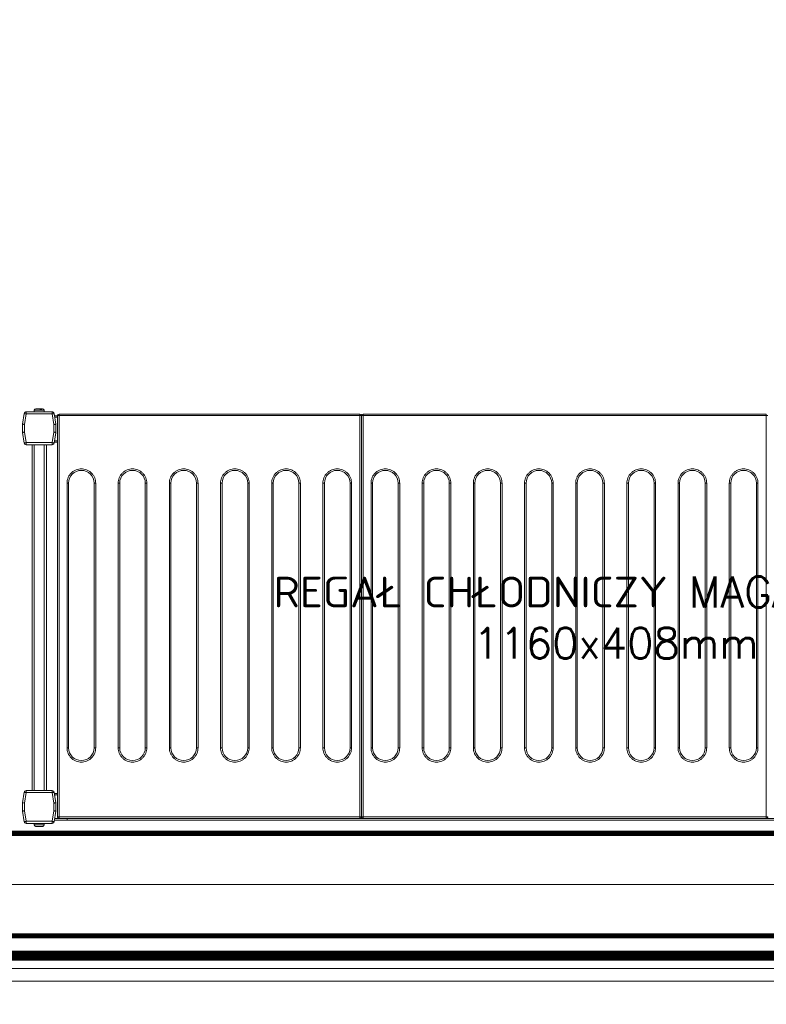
# Model space of a CAD drawing. Header units: millimetres. Extents: x -4835 to 23023, y -15404 to 3906.
# Tile 28 of 39: x -1064 to -991, y 1288 to 1384. Entities that reach past the tile are written whole.
import ezdxf
from ezdxf.enums import TextEntityAlignment as Align

# ---------------------------------------------------------------- set-up
doc = ezdxf.new("R2010")
doc.units = ezdxf.units.MM
doc.layers.get('0').update_dxf_attribs({"lineweight": 9})
doc.layers.add('Budowlane - Sciany Wew', color=7, linetype='Continuous')
doc.layers.add('Ściany', color=51, linetype='Continuous')
doc.styles.add('RomanS', font='simplex.shx')
doc.linetypes.add('BATTING', pattern='A,0.0001,-0.1,[134,ltypeshp.shx,S=0.1,R=0,X=-0.1,Y=0],-0.2,[134,ltypeshp.shx,S=0.1,R=180,X=0.1,Y=0],-0.1', length=0.4001)

# ---------------------------------------------------------------- blocks, each defined once
blk = doc.blocks.new('40GAZ_podklad_lewy')
at = {"layer": 'Budowlane - Sciany Wew', "color": 251, "linetype": 'Continuous', "lineweight": 20}
for points in [[(794.935, -844.747), (794.935, -837.247), (484.489, -837.247), (484.489, -649.298), (790.589, -649.298), (790.589, -574.798), (783.089, -574.798), (783.089, -641.744), (657.965, -641.745), (657.965, -462.297), (783.089, -462.296), (783.089, -472.298), (790.589, -472.298), (790.589, -452.224)], [(793.685, -843.497), (793.685, -838.498), (483.239, -838.498), (483.239, -648.048), (789.339, -648.048), (789.339, -576.048), (784.339, -576.048), (784.339, -642.994), (656.715, -642.994), (656.715, -461.047), (784.339, -461.047), (784.339, -471.048), (789.339, -471.048), (789.339, -453.474)]]:
    blk.add_lwpolyline(points, dxfattribs=at)
at = {"layer": 'Ściany', "const_width": 1}
blk.add_lwpolyline([(796.185, -845.997), (796.185, -835.997), (485.739, -835.997), (485.739, -650.548), (791.839, -650.548), (791.839, -573.548), (781.839, -573.548), (781.839, -640.493), (659.215, -640.495), (659.215, -463.548), (781.839, -463.546), (781.839, -473.548), (791.839, -473.548), (791.839, -450.975)], dxfattribs=at)
blk = doc.blocks.new('*U490')
at = {"const_width": 0.5}
blk.add_lwpolyline([(117.453, 170), (117.453, 180), (180, 180), (180, 0), (0, 0), (0, 180), (57.453, 180), (57.453, 170), (10, 170), (10, 10), (170, 10), (170, 170)], close=True, dxfattribs=at)
at = {"color": 253, "linetype": 'BATTING', "ltscale": 12, "true_color": 0xadadad}
blk.add_lwpolyline([(57.453, 175), (5, 175), (5, 5), (175, 5), (175, 175), (117.453, 175)], dxfattribs=at)
blk = doc.blocks.new('*U493')
at = {"const_width": 0.5}
blk.add_lwpolyline([(124.5, 290), (124.5, 300), (180, 300), (180, 0), (0, 0), (0, 300), (54.5, 300), (54.5, 290), (10, 290), (10, 10), (170, 10), (170, 290)], close=True, dxfattribs=at)
at = {"color": 253, "linetype": 'BATTING', "ltscale": 12, "true_color": 0xadadad}
blk.add_lwpolyline([(54.5, 295), (5, 295), (5, 5), (175, 5), (175, 295), (124.5, 295)], dxfattribs=at)
blk = doc.blocks.new('*U289')
at = {"lineweight": 15}
for p, q in [((1.726, 0), (1.819, 0)), ((0.182, -0.465), (0, -1.5)), ((0.182, -0.474), (0, -1.509)), ((0.379, -0.509), (0.2, -1.526)), ((2.904, -0.3), (0.379, -0.3)), ((0.379, -0.309), (0.379, -0.509)), ((2.904, -0.309), (0.379, -0.309)), ((2.904, -0.509), (0.379, -0.509)), ((1.167, -0.15), (1.167, -0.3)), ((2.117, -0.15), (1.167, -0.15)), ((1.876, -0.12), (1.765, -0.12)), ((2.117, -0.3), (2.117, -0.15)), ((2.904, -0.509), (2.904, -0.309)), ((3.083, -1.526), (2.904, -0.509)), ((3.283, -1.5), (3.101, -0.465)), ((3.283, -1.509), (3.101, -0.474)), ((3.433, -0.675), (3.138, -0.675)), ((3.433, -0.825), (3.164, -0.825)), ((3.583, -0.665), (3.433, -0.665)), ((3.433, -0.665), (3.433, -39.865)), ((3.583, -0.559), (3.583, -0.515)), ((32.983, -0.515), (3.583, -0.515)), ((3.583, -0.665), (3.583, -0.559)), ((3.583, -0.665), (3.583, -39.865)), ((32.983, -0.665), (3.583, -0.665)), ((32.983, -0.515), (32.983, -0.559)), ((32.983, -0.559), (32.983, -0.665)), ((32.983, -39.865), (32.983, -0.665)), ((33.133, -0.665), (32.983, -0.665)), ((33.133, -0.665), (33.133, -39.865)), ((33.283, -0.665), (33.133, -0.665)), ((33.283, -0.559), (33.283, -0.515)), ((72.683, -0.515), (33.283, -0.515)), ((33.283, -0.665), (33.283, -0.559)), ((33.283, -0.665), (33.283, -39.865)), ((72.683, -0.665), (33.283, -0.665)), ((72.683, -0.515), (72.683, -0.559)), ((72.683, -0.559), (72.683, -0.665)), ((72.683, -39.865), (72.683, -0.665)), ((72.833, -0.665), (72.683, -0.665)), ((0, -1.5), (0, -2.3)), ((0, -1.509), (0, -2.291)), ((0.2, -1.526), (0.2, -2.291)), ((3.083, -2.291), (3.083, -1.526)), ((3.283, -1.509), (3.283, -1.5)), ((3.283, -2.291), (3.283, -1.509)), ((0, -2.291), (0.2, -2.291)), ((0, -2.3), (0, -2.302)), ((0.003, -2.326), (0.182, -3.343)), ((0.2, -2.291), (0.379, -3.309)), ((2.904, -3.309), (3.083, -2.291)), ((3.083, -2.291), (3.283, -2.291)), ((3.101, -3.343), (3.28, -2.326)), ((3.283, -2.375), (3.151, -3.125)), ((3.283, -2.3), (3.283, -2.291)), ((3.283, -2.3), (3.283, -2.375)), ((3.283, -2.301), (3.283, -2.3)), ((0.379, -3.309), (2.904, -3.309)), ((0.379, -3.309), (0.379, -3.509)), ((0.379, -3.509), (2.904, -3.509)), ((0.942, -3.509), (0.942, -37.3)), ((1.142, -3.509), (1.142, -37.3)), ((2.142, -3.509), (2.142, -37.3)), ((2.342, -3.509), (2.342, -37.3)), ((2.904, -3.509), (2.904, -3.309)), ((3.433, -3.275), (3.125, -3.275)), ((3.433, -3.125), (3.151, -3.125)), ((0.182, -37.465), (0, -38.5)), ((0, -38.5), (0.182, -37.465)), ((0.379, -37.5), (0.2, -38.517)), ((0.379, -37.3), (0.379, -37.5)), ((2.904, -37.3), (0.379, -37.3)), ((2.904, -37.5), (0.379, -37.5)), ((2.904, -37.5), (2.904, -37.3)), ((3.083, -38.517), (2.904, -37.5)), ((3.283, -38.5), (3.101, -37.465)), ((3.433, -37.575), (3.125, -37.575)), ((3.151, -37.725), (3.283, -38.475)), ((3.433, -37.725), (3.151, -37.725)), ((0, -38.5), (0, -39.283)), ((0, -39.3), (0, -38.5)), ((0, -39.283), (0.2, -39.283)), ((0.182, -40.335), (0, -39.3)), ((0.003, -39.317), (0.182, -40.335)), ((0.2, -38.517), (0.2, -39.283)), ((0.2, -39.283), (0.379, -40.3)), ((2.904, -40.3), (3.083, -39.283)), ((3.083, -39.283), (3.083, -38.517)), ((3.083, -39.283), (3.283, -39.283)), ((3.101, -40.335), (3.28, -39.317)), ((3.283, -39.3), (3.28, -39.317)), ((3.283, -38.475), (3.283, -38.5)), ((3.283, -39.283), (3.283, -38.5)), ((3.283, -39.283), (3.283, -39.3)), ((0.379, -40.3), (0.379, -40.5)), ((0.379, -40.3), (2.904, -40.3)), ((2.904, -40.5), (2.904, -40.3)), ((4.383, -40.175), (3.129, -40.175)), ((4.383, -40.025), (3.155, -40.025)), ((3.433, -39.865), (3.583, -39.865)), ((3.583, -39.865), (32.983, -39.865)), ((3.583, -39.865), (3.583, -40.012)), ((3.583, -40.012), (3.583, -40.015)), ((3.583, -40.015), (32.983, -40.015)), ((4.383, -40.015), (4.383, -40.025)), ((111.583, -40.025), (4.383, -40.025)), ((4.383, -40.025), (4.383, -40.175)), ((111.583, -40.175), (4.383, -40.175)), ((32.983, -39.865), (33.133, -39.865)), ((32.983, -40.012), (32.983, -39.865)), ((32.983, -40.015), (32.983, -40.012)), ((33.133, -39.865), (33.283, -39.865)), ((33.283, -39.865), (72.683, -39.865)), ((33.283, -39.865), (33.283, -40.012)), ((33.283, -40.012), (33.283, -40.015)), ((33.283, -40.015), (72.683, -40.015)), ((72.683, -39.865), (72.833, -39.865)), ((72.683, -40.012), (72.683, -39.865)), ((72.683, -40.015), (72.683, -40.012)), ((0.379, -40.5), (2.904, -40.5)), ((1.167, -40.5), (1.167, -40.65)), ((1.167, -40.65), (2.117, -40.65)), ((1.17, -40.68), (1.173, -40.68)), ((2.11, -40.68), (2.114, -40.68)), ((2.117, -40.65), (2.117, -40.5))]:
    blk.add_line(p, q, dxfattribs=at)
at = {"color": 253, "lineweight": 15, "true_color": 0xa6a6a6}
for p, q in [((4.363, -33.115), (4.363, -7.265)), ((4.363, -7.265), (4.513, -7.265)), ((4.513, -33.115), (4.513, -7.265)), ((7.013, -7.265), (7.013, -33.115)), ((7.163, -7.265), (7.013, -7.265)), ((7.163, -7.265), (7.163, -33.115)), ((9.363, -33.115), (9.363, -7.265)), ((9.363, -7.265), (9.513, -7.265)), ((9.513, -33.115), (9.513, -7.265)), ((12.013, -7.265), (12.013, -33.115)), ((12.163, -7.265), (12.013, -7.265)), ((12.163, -7.265), (12.163, -33.115)), ((14.363, -33.115), (14.363, -7.265)), ((14.363, -7.265), (14.513, -7.265)), ((14.513, -33.115), (14.513, -7.265)), ((17.013, -7.265), (17.013, -33.115)), ((17.163, -7.265), (17.013, -7.265)), ((17.163, -7.265), (17.163, -33.115)), ((19.363, -33.115), (19.363, -7.265)), ((19.363, -7.265), (19.513, -7.265)), ((19.513, -33.115), (19.513, -7.265)), ((22.013, -7.265), (22.013, -33.115)), ((22.163, -7.265), (22.013, -7.265)), ((22.163, -7.265), (22.163, -33.115)), ((24.363, -33.115), (24.363, -7.265)), ((24.363, -7.265), (24.513, -7.265)), ((24.513, -33.115), (24.513, -7.265)), ((27.013, -7.265), (27.013, -33.115)), ((27.163, -7.265), (27.013, -7.265)), ((27.163, -7.265), (27.163, -33.115)), ((29.363, -33.115), (29.363, -7.265)), ((29.363, -7.265), (29.513, -7.265)), ((29.513, -33.115), (29.513, -7.265)), ((32.013, -7.265), (32.013, -33.115)), ((32.163, -7.265), (32.013, -7.265)), ((32.163, -7.265), (32.163, -33.115)), ((34.063, -33.115), (34.063, -7.265)), ((34.063, -7.265), (34.213, -7.265)), ((34.213, -33.115), (34.213, -7.265)), ((36.713, -7.265), (36.713, -33.115)), ((36.863, -7.265), (36.713, -7.265)), ((36.863, -7.265), (36.863, -33.115)), ((39.063, -33.115), (39.063, -7.265)), ((39.063, -7.265), (39.213, -7.265)), ((39.213, -33.115), (39.213, -7.265)), ((41.713, -7.265), (41.713, -33.115)), ((41.863, -7.265), (41.713, -7.265)), ((41.863, -7.265), (41.863, -33.115)), ((44.063, -33.115), (44.063, -7.265)), ((44.063, -7.265), (44.213, -7.265)), ((44.213, -33.115), (44.213, -7.265)), ((46.713, -7.265), (46.713, -33.115)), ((46.863, -7.265), (46.713, -7.265)), ((46.863, -7.265), (46.863, -33.115)), ((49.063, -33.115), (49.063, -7.265)), ((49.063, -7.265), (49.213, -7.265)), ((49.213, -33.115), (49.213, -7.265)), ((51.713, -7.265), (51.713, -33.115)), ((51.863, -7.265), (51.713, -7.265)), ((51.863, -7.265), (51.863, -33.115)), ((54.063, -33.115), (54.063, -7.265)), ((54.063, -7.265), (54.213, -7.265)), ((54.213, -33.115), (54.213, -7.265)), ((56.713, -7.265), (56.713, -33.115)), ((56.863, -7.265), (56.713, -7.265)), ((56.863, -7.265), (56.863, -33.115)), ((59.063, -33.115), (59.063, -7.265)), ((59.063, -7.265), (59.213, -7.265)), ((59.213, -33.115), (59.213, -7.265)), ((61.713, -7.265), (61.713, -33.115)), ((61.863, -7.265), (61.713, -7.265)), ((61.863, -7.265), (61.863, -33.115)), ((64.063, -33.115), (64.063, -7.265)), ((64.063, -7.265), (64.213, -7.265)), ((64.213, -33.115), (64.213, -7.265)), ((66.713, -7.265), (66.713, -33.115)), ((66.863, -7.265), (66.713, -7.265)), ((66.863, -7.265), (66.863, -33.115)), ((69.063, -33.115), (69.063, -7.265)), ((69.063, -7.265), (69.213, -7.265)), ((69.213, -33.115), (69.213, -7.265)), ((71.713, -7.265), (71.713, -33.115)), ((71.863, -7.265), (71.713, -7.265)), ((71.863, -7.265), (71.863, -33.115)), ((4.513, -33.115), (4.363, -33.115)), ((7.163, -33.115), (7.013, -33.115)), ((9.513, -33.115), (9.363, -33.115)), ((12.163, -33.115), (12.013, -33.115)), ((14.513, -33.115), (14.363, -33.115)), ((17.163, -33.115), (17.013, -33.115)), ((19.513, -33.115), (19.363, -33.115)), ((22.163, -33.115), (22.013, -33.115)), ((24.513, -33.115), (24.363, -33.115)), ((27.163, -33.115), (27.013, -33.115)), ((29.513, -33.115), (29.363, -33.115)), ((32.163, -33.115), (32.013, -33.115)), ((34.213, -33.115), (34.063, -33.115)), ((36.863, -33.115), (36.713, -33.115)), ((39.213, -33.115), (39.063, -33.115)), ((41.863, -33.115), (41.713, -33.115)), ((44.213, -33.115), (44.063, -33.115)), ((46.863, -33.115), (46.713, -33.115)), ((49.213, -33.115), (49.063, -33.115)), ((51.863, -33.115), (51.713, -33.115)), ((54.213, -33.115), (54.063, -33.115)), ((56.863, -33.115), (56.713, -33.115)), ((59.213, -33.115), (59.063, -33.115)), ((61.863, -33.115), (61.713, -33.115)), ((64.213, -33.115), (64.063, -33.115)), ((66.863, -33.115), (66.713, -33.115)), ((69.213, -33.115), (69.063, -33.115)), ((71.863, -33.115), (71.713, -33.115))]:
    blk.add_line(p, q, dxfattribs=at)
at = {"lineweight": 15, "flags": 128}
for points in [[(0.379, -0.509), (0.341, -0.502), (0.304, -0.495), (0.27, -0.489), (0.24, -0.484), (0.216, -0.48), (0.197, -0.477), (0.186, -0.475), (0.182, -0.474)], [(3.101, -0.474), (3.097, -0.475), (3.086, -0.477), (3.068, -0.48), (3.043, -0.484), (3.013, -0.489), (2.979, -0.495), (2.942, -0.502), (2.904, -0.509)], [(0, -1.509), (0.003, -1.509), (0.012, -1.51), (0.027, -1.511), (0.047, -1.513), (0.071, -1.515), (0.1, -1.517), (0.132, -1.52), (0.165, -1.523), (0.2, -1.526)], [(3.083, -1.526), (3.122, -1.523), (3.16, -1.52), (3.194, -1.517), (3.225, -1.514), (3.249, -1.512), (3.268, -1.51), (3.279, -1.509), (3.283, -1.509)], [(0.2, -2.291), (0.162, -2.298), (0.125, -2.305), (0.091, -2.311), (0.061, -2.316), (0.036, -2.32), (0.018, -2.323), (0.007, -2.325), (0.003, -2.326)], [(3.28, -2.326), (3.276, -2.325), (3.265, -2.323), (3.247, -2.32), (3.222, -2.316), (3.193, -2.311), (3.159, -2.305), (3.122, -2.298), (3.083, -2.291)], [(0.182, -3.343), (0.186, -3.343), (0.197, -3.341), (0.216, -3.338), (0.24, -3.333), (0.27, -3.328), (0.304, -3.322), (0.341, -3.316), (0.379, -3.309)], [(2.904, -3.309), (2.942, -3.316), (2.979, -3.322), (3.013, -3.328), (3.043, -3.333), (3.068, -3.338), (3.086, -3.341), (3.097, -3.343), (3.101, -3.343)], [(3.151, -3.125), (3.146, -3.154), (3.141, -3.182), (3.136, -3.208), (3.132, -3.231), (3.129, -3.25), (3.127, -3.264), (3.125, -3.272), (3.125, -3.275)], [(0.379, -37.5), (0.341, -37.493), (0.304, -37.487), (0.27, -37.481), (0.24, -37.475), (0.216, -37.471), (0.197, -37.468), (0.186, -37.466), (0.182, -37.465)], [(3.101, -37.465), (3.097, -37.466), (3.086, -37.468), (3.068, -37.471), (3.043, -37.475), (3.013, -37.481), (2.979, -37.487), (2.942, -37.493), (2.904, -37.5)], [(3.125, -37.575), (3.125, -37.578), (3.127, -37.586), (3.129, -37.6), (3.132, -37.619), (3.136, -37.642), (3.141, -37.668), (3.146, -37.696), (3.151, -37.725)], [(0, -38.5), (0.004, -38.5), (0.015, -38.501), (0.034, -38.503), (0.059, -38.505), (0.089, -38.508), (0.123, -38.511), (0.161, -38.514), (0.2, -38.517)], [(0.2, -39.283), (0.162, -39.289), (0.125, -39.296), (0.091, -39.302), (0.061, -39.307), (0.036, -39.311), (0.018, -39.315), (0.007, -39.317), (0.003, -39.317)], [(3.083, -38.517), (3.118, -38.514), (3.152, -38.512), (3.183, -38.509), (3.212, -38.506), (3.236, -38.504), (3.256, -38.502), (3.271, -38.501), (3.28, -38.5), (3.283, -38.5)], [(3.28, -39.317), (3.276, -39.317), (3.265, -39.315), (3.247, -39.311), (3.222, -39.307), (3.193, -39.302), (3.159, -39.296), (3.122, -39.289), (3.083, -39.283)], [(0.182, -40.335), (0.186, -40.334), (0.197, -40.332), (0.216, -40.329), (0.24, -40.325), (0.27, -40.319), (0.304, -40.313), (0.341, -40.307), (0.379, -40.3)], [(2.904, -40.3), (2.942, -40.307), (2.979, -40.313), (3.013, -40.319), (3.043, -40.325), (3.068, -40.329), (3.086, -40.332), (3.097, -40.334), (3.101, -40.335)]]:
    blk.add_lwpolyline(points, dxfattribs=at)
at = {"lineweight": 15}
for centre, radius, start, end in [((0.379, -0.5), 0.2, 90, 170), ((0.379, -0.509), 0.2, 90, 170), ((1.317, -0.15), 0.15, 90, 180), ((1.967, -0.15), 0.15, 0, 90), ((2.904, -0.5), 0.2, 10, 90), ((2.904, -0.509), 0.2, 10, 90), ((3.583, -0.665), 0.15, 90, 180), ((32.983, -0.665), 0.15, 0, 90), ((33.283, -0.665), 0.15, 90, 180), ((0.2, -2.291), 0.2, 180, 190), ((3.083, -2.291), 0.2, 350, 0), ((0.379, -3.309), 0.2, 190, 270), ((2.904, -3.309), 0.2, 270, 350), ((0.379, -37.5), 0.2, 90, 170), ((0.379, -37.5), 0.2, 90, 170), ((2.904, -37.5), 0.2, 10, 90), ((0.2, -39.283), 0.2, 180, 190), ((3.083, -39.283), 0.2, 350, 0), ((0.379, -40.3), 0.2, 190, 270), ((0.379, -40.3), 0.2, 190, 270), ((2.904, -40.3), 0.2, 270, 350), ((1.317, -40.65), 0.15, 180, 191.53696), ((1.967, -40.65), 0.15, 348.46304, 0)]:
    blk.add_arc(centre, radius, start, end, dxfattribs=at)
at = {"color": 253, "lineweight": 15, "true_color": 0xa6a6a6}
for centre, start, end in [((5.763, -7.265), 0, 180), ((10.763, -7.265), 0, 180), ((15.763, -7.265), 0, 180), ((20.763, -7.265), 0, 180), ((25.763, -7.265), 0, 180), ((30.763, -7.265), 0, 180), ((35.463, -7.265), 0, 180), ((40.463, -7.265), 0, 180), ((45.463, -7.265), 0, 180), ((50.463, -7.265), 0, 180), ((55.463, -7.265), 0, 180), ((60.463, -7.265), 0, 180), ((65.463, -7.265), 0, 180), ((70.463, -7.265), 0, 180), ((5.763, -33.115), 180, 0), ((10.763, -33.115), 180, 0), ((15.763, -33.115), 180, 0), ((20.763, -33.115), 180, 0), ((25.763, -33.115), 180, 0), ((30.763, -33.115), 180, 0), ((35.463, -33.115), 180, 0), ((40.463, -33.115), 180, 0), ((45.463, -33.115), 180, 0), ((50.463, -33.115), 180, 0), ((55.463, -33.115), 180, 0), ((60.463, -33.115), 180, 0), ((65.463, -33.115), 180, 0), ((70.463, -33.115), 180, 0)]:
    blk.add_arc(centre, 1.25, start, end, dxfattribs=at)
at = {"lineweight": 15}
for points, knots in [([(1.708, 0), (1.672, 0), (1.597, 0), (1.486, 0), (1.395, 0), (1.338, 0), (1.312, 0), (1.318, 0), (1.319, 0)], [0, 0, 0, 0, 0.188945, 0.389816, 0.590684, 0.779625, 0.968579, 1, 1, 1, 1]), ([(1.765, -0.12), (1.763, -0.104), (1.759, -0.072), (1.746, -0.033), (1.729, -0.006), (1.715, -0.002), (1.708, 0)], [0, 0, 0, 0, 0.243636, 0.487267, 0.73198, 1, 1, 1, 1]), ([(1.921, 0), (1.915, 0), (1.893, 0), (1.849, 0), (1.819, 0)], [0, 0, 0, 0, 0.31192, 1, 1, 1, 1]), ([(1.819, 0), (1.826, -0.002), (1.839, -0.005), (1.856, -0.031), (1.87, -0.07), (1.874, -0.103), (1.876, -0.12)], [0, 0, 0, 0, 0.250222, 0.500532, 0.748158, 1, 1, 1, 1]), ([(3.433, -39.863), (3.435, -39.882), (3.439, -39.92), (3.467, -39.96), (3.497, -39.985), (3.523, -40), (3.553, -40.009), (3.573, -40.011), (3.583, -40.012)], [0, 0, 0, 0, 0.238266, 0.485424, 0.612038, 0.739974, 0.869231, 1, 1, 1, 1]), ([(32.983, -40.012), (32.993, -40.011), (33.014, -40.009), (33.043, -40), (33.07, -39.985), (33.1, -39.96), (33.128, -39.92), (33.131, -39.882), (33.133, -39.863)], [0, 0, 0, 0, 0.130769, 0.260023, 0.387959, 0.514574, 0.761734, 1, 1, 1, 1]), ([(33.133, -39.863), (33.135, -39.882), (33.139, -39.92), (33.167, -39.96), (33.197, -39.985), (33.223, -40), (33.253, -40.009), (33.273, -40.011), (33.283, -40.012)], [0, 0, 0, 0, 0.238266, 0.485426, 0.612036, 0.739977, 0.869231, 1, 1, 1, 1]), ([(72.683, -40.012), (72.693, -40.011), (72.714, -40.009), (72.743, -40), (72.77, -39.985), (72.8, -39.96), (72.828, -39.92), (72.831, -39.882), (72.833, -39.863)], [0, 0, 0, 0, 0.130781, 0.260022, 0.387973, 0.514587, 0.761732, 1, 1, 1, 1]), ([(1.173, -40.68), (1.178, -40.696), (1.188, -40.728), (1.223, -40.767), (1.268, -40.794), (1.304, -40.798), (1.322, -40.8)], [0, 0, 0, 0, 0.243643, 0.487245, 0.731956, 1, 1, 1, 1]), ([(1.322, -40.8), (1.332, -40.8), (1.353, -40.8), (1.43, -40.8), (1.53, -40.8), (1.642, -40.8), (1.753, -40.8), (1.853, -40.8), (1.93, -40.8), (1.951, -40.8), (1.961, -40.8)], [0, 0, 0, 0, 0.121175, 0.250001, 0.378823, 0.5, 0.621177, 0.749999, 0.878825, 1, 1, 1, 1]), ([(1.961, -40.8), (1.978, -40.798), (2.013, -40.795), (2.058, -40.769), (2.094, -40.73), (2.105, -40.697), (2.11, -40.68)], [0, 0, 0, 0, 0.250219, 0.500551, 0.74815, 1, 1, 1, 1])]:
    blk.add_open_spline(points, degree=3, knots=knots, dxfattribs=at)
at = {"color": 253, "lineweight": 15, "true_color": 0xa6a6a6}
for points, knots in [([(4.363, -7.265), (4.368, -7.18), (4.377, -7.004), (4.455, -6.743), (4.584, -6.492), (4.766, -6.268), (4.99, -6.086), (5.241, -5.956), (5.502, -5.881), (5.763, -5.857), (6.024, -5.881), (6.285, -5.956), (6.536, -6.086), (6.76, -6.268), (6.942, -6.492), (7.071, -6.743), (7.149, -7.004), (7.159, -7.18), (7.163, -7.265)], [0, 0, 0, 0, 0.058258, 0.120006, 0.18432, 0.25, 0.31568, 0.379994, 0.441742, 0.5, 0.558258, 0.620006, 0.68432, 0.75, 0.81568, 0.879994, 0.941742, 1, 1, 1, 1]), ([(9.363, -7.265), (9.368, -7.18), (9.377, -7.004), (9.455, -6.743), (9.584, -6.492), (9.766, -6.268), (9.99, -6.086), (10.241, -5.956), (10.502, -5.881), (10.763, -5.857), (11.024, -5.881), (11.285, -5.956), (11.536, -6.086), (11.76, -6.268), (11.942, -6.492), (12.071, -6.743), (12.149, -7.004), (12.159, -7.18), (12.163, -7.265)], [0, 0, 0, 0, 0.058258, 0.120006, 0.18432, 0.25, 0.31568, 0.379994, 0.441742, 0.5, 0.558258, 0.620006, 0.68432, 0.75, 0.81568, 0.879994, 0.941742, 1, 1, 1, 1]), ([(14.363, -7.265), (14.368, -7.18), (14.377, -7.004), (14.455, -6.743), (14.584, -6.492), (14.766, -6.268), (14.99, -6.086), (15.241, -5.956), (15.502, -5.881), (15.763, -5.857), (16.024, -5.881), (16.285, -5.956), (16.536, -6.086), (16.76, -6.268), (16.942, -6.492), (17.071, -6.743), (17.149, -7.004), (17.159, -7.18), (17.163, -7.265)], [0, 0, 0, 0, 0.058258, 0.120006, 0.18432, 0.25, 0.31568, 0.379994, 0.441742, 0.5, 0.558258, 0.620006, 0.68432, 0.75, 0.81568, 0.879994, 0.941742, 1, 1, 1, 1]), ([(19.363, -7.265), (19.368, -7.18), (19.377, -7.004), (19.455, -6.743), (19.584, -6.492), (19.766, -6.268), (19.99, -6.086), (20.241, -5.956), (20.502, -5.881), (20.763, -5.857), (21.024, -5.881), (21.285, -5.956), (21.536, -6.086), (21.76, -6.268), (21.942, -6.492), (22.071, -6.743), (22.149, -7.004), (22.159, -7.18), (22.163, -7.265)], [0, 0, 0, 0, 0.058258, 0.120006, 0.18432, 0.25, 0.31568, 0.379994, 0.441742, 0.5, 0.558258, 0.620006, 0.68432, 0.75, 0.81568, 0.879994, 0.941742, 1, 1, 1, 1]), ([(24.363, -7.265), (24.368, -7.18), (24.377, -7.004), (24.455, -6.743), (24.584, -6.492), (24.766, -6.268), (24.99, -6.086), (25.241, -5.956), (25.502, -5.881), (25.763, -5.857), (26.024, -5.881), (26.285, -5.956), (26.536, -6.086), (26.76, -6.268), (26.942, -6.492), (27.071, -6.743), (27.149, -7.004), (27.159, -7.18), (27.163, -7.265)], [0, 0, 0, 0, 0.058258, 0.120006, 0.18432, 0.25, 0.31568, 0.379994, 0.441742, 0.5, 0.558258, 0.620006, 0.68432, 0.75, 0.81568, 0.879994, 0.941742, 1, 1, 1, 1]), ([(29.363, -7.265), (29.368, -7.18), (29.377, -7.004), (29.455, -6.743), (29.584, -6.492), (29.766, -6.268), (29.99, -6.086), (30.241, -5.956), (30.502, -5.881), (30.763, -5.857), (31.024, -5.881), (31.285, -5.956), (31.536, -6.086), (31.76, -6.268), (31.942, -6.492), (32.071, -6.743), (32.149, -7.004), (32.159, -7.18), (32.163, -7.265)], [0, 0, 0, 0, 0.058258, 0.120006, 0.18432, 0.25, 0.31568, 0.379994, 0.441742, 0.5, 0.558258, 0.620006, 0.68432, 0.75, 0.81568, 0.879994, 0.941742, 1, 1, 1, 1]), ([(34.063, -7.265), (34.068, -7.18), (34.077, -7.004), (34.155, -6.743), (34.284, -6.492), (34.466, -6.268), (34.69, -6.086), (34.941, -5.956), (35.202, -5.881), (35.463, -5.857), (35.724, -5.881), (35.985, -5.956), (36.236, -6.086), (36.46, -6.268), (36.642, -6.492), (36.771, -6.743), (36.849, -7.004), (36.859, -7.18), (36.863, -7.265)], [0, 0, 0, 0, 0.058258, 0.120006, 0.18432, 0.25, 0.31568, 0.379994, 0.441742, 0.5, 0.558258, 0.620006, 0.68432, 0.75, 0.81568, 0.879994, 0.941742, 1, 1, 1, 1]), ([(39.063, -7.265), (39.068, -7.18), (39.077, -7.004), (39.155, -6.743), (39.284, -6.492), (39.466, -6.268), (39.69, -6.086), (39.941, -5.956), (40.202, -5.881), (40.463, -5.857), (40.724, -5.881), (40.985, -5.956), (41.236, -6.086), (41.46, -6.268), (41.642, -6.492), (41.771, -6.743), (41.849, -7.004), (41.859, -7.18), (41.863, -7.265)], [0, 0, 0, 0, 0.058258, 0.120006, 0.18432, 0.25, 0.31568, 0.379994, 0.441742, 0.5, 0.558258, 0.620005, 0.68432, 0.75, 0.81568, 0.879994, 0.941742, 1, 1, 1, 1]), ([(44.063, -7.265), (44.068, -7.18), (44.077, -7.004), (44.155, -6.743), (44.284, -6.492), (44.466, -6.268), (44.69, -6.086), (44.941, -5.956), (45.202, -5.881), (45.463, -5.857), (45.724, -5.881), (45.985, -5.956), (46.236, -6.086), (46.46, -6.268), (46.642, -6.492), (46.771, -6.743), (46.849, -7.004), (46.859, -7.18), (46.863, -7.265)], [0, 0, 0, 0, 0.058258, 0.120006, 0.18432, 0.25, 0.31568, 0.379994, 0.441742, 0.5, 0.558258, 0.620006, 0.68432, 0.75, 0.81568, 0.879994, 0.941742, 1, 1, 1, 1]), ([(49.063, -7.265), (49.068, -7.18), (49.077, -7.004), (49.155, -6.743), (49.284, -6.492), (49.466, -6.268), (49.69, -6.086), (49.941, -5.956), (50.202, -5.881), (50.463, -5.857), (50.724, -5.881), (50.985, -5.956), (51.236, -6.086), (51.46, -6.268), (51.642, -6.492), (51.771, -6.743), (51.849, -7.004), (51.859, -7.18), (51.863, -7.265)], [0, 0, 0, 0, 0.058258, 0.120006, 0.18432, 0.25, 0.31568, 0.379995, 0.441742, 0.5, 0.558258, 0.620005, 0.68432, 0.75, 0.81568, 0.879994, 0.941742, 1, 1, 1, 1]), ([(54.063, -7.265), (54.068, -7.18), (54.077, -7.004), (54.155, -6.743), (54.284, -6.492), (54.466, -6.268), (54.69, -6.086), (54.941, -5.956), (55.202, -5.881), (55.463, -5.857), (55.724, -5.881), (55.985, -5.956), (56.236, -6.086), (56.46, -6.268), (56.642, -6.492), (56.771, -6.743), (56.849, -7.004), (56.859, -7.18), (56.863, -7.265)], [0, 0, 0, 0, 0.058258, 0.120006, 0.18432, 0.25, 0.31568, 0.379994, 0.441742, 0.5, 0.558258, 0.620006, 0.68432, 0.75, 0.81568, 0.879994, 0.941742, 1, 1, 1, 1]), ([(59.063, -7.265), (59.068, -7.18), (59.077, -7.004), (59.155, -6.743), (59.284, -6.492), (59.466, -6.268), (59.69, -6.086), (59.941, -5.956), (60.202, -5.881), (60.463, -5.857), (60.724, -5.881), (60.985, -5.956), (61.236, -6.086), (61.46, -6.268), (61.642, -6.492), (61.771, -6.743), (61.849, -7.004), (61.859, -7.18), (61.863, -7.265)], [0, 0, 0, 0, 0.058258, 0.120006, 0.18432, 0.25, 0.31568, 0.379995, 0.441742, 0.5, 0.558258, 0.620006, 0.68432, 0.75, 0.81568, 0.879994, 0.941742, 1, 1, 1, 1]), ([(64.063, -7.265), (64.068, -7.18), (64.077, -7.004), (64.155, -6.743), (64.284, -6.492), (64.466, -6.268), (64.69, -6.086), (64.941, -5.956), (65.202, -5.881), (65.463, -5.857), (65.724, -5.881), (65.985, -5.956), (66.236, -6.086), (66.46, -6.268), (66.642, -6.492), (66.771, -6.743), (66.849, -7.004), (66.859, -7.18), (66.863, -7.265)], [0, 0, 0, 0, 0.058258, 0.120006, 0.18432, 0.25, 0.31568, 0.379995, 0.441741, 0.5, 0.558258, 0.620006, 0.68432, 0.75, 0.81568, 0.879994, 0.941742, 1, 1, 1, 1]), ([(69.063, -7.265), (69.068, -7.18), (69.077, -7.004), (69.155, -6.743), (69.284, -6.492), (69.466, -6.268), (69.69, -6.086), (69.941, -5.956), (70.202, -5.881), (70.463, -5.857), (70.724, -5.881), (70.985, -5.956), (71.236, -6.086), (71.46, -6.268), (71.642, -6.492), (71.771, -6.743), (71.849, -7.004), (71.859, -7.18), (71.863, -7.265)], [0, 0, 0, 0, 0.058258, 0.120006, 0.184321, 0.25, 0.31568, 0.379994, 0.441742, 0.5, 0.558259, 0.620005, 0.68432, 0.75, 0.815679, 0.879994, 0.941742, 1, 1, 1, 1]), ([(7.163, -33.115), (7.159, -33.2), (7.149, -33.376), (7.071, -33.637), (6.942, -33.888), (6.76, -34.112), (6.536, -34.294), (6.285, -34.424), (6.024, -34.499), (5.763, -34.523), (5.502, -34.499), (5.241, -34.424), (4.99, -34.294), (4.766, -34.112), (4.584, -33.888), (4.455, -33.637), (4.377, -33.376), (4.368, -33.2), (4.363, -33.115)], [0, 0, 0, 0, 0.058258, 0.120006, 0.18432, 0.25, 0.31568, 0.379994, 0.441742, 0.5, 0.558258, 0.620006, 0.68432, 0.75, 0.81568, 0.879994, 0.941742, 1, 1, 1, 1]), ([(12.163, -33.115), (12.159, -33.2), (12.149, -33.376), (12.071, -33.637), (11.942, -33.888), (11.76, -34.112), (11.536, -34.294), (11.285, -34.424), (11.024, -34.499), (10.763, -34.523), (10.502, -34.499), (10.241, -34.424), (9.99, -34.294), (9.766, -34.112), (9.584, -33.888), (9.455, -33.637), (9.377, -33.376), (9.368, -33.2), (9.363, -33.115)], [0, 0, 0, 0, 0.058258, 0.120006, 0.18432, 0.25, 0.31568, 0.379994, 0.441742, 0.5, 0.558258, 0.620006, 0.68432, 0.75, 0.81568, 0.879994, 0.941742, 1, 1, 1, 1]), ([(17.163, -33.115), (17.159, -33.2), (17.149, -33.376), (17.071, -33.637), (16.942, -33.888), (16.76, -34.112), (16.536, -34.294), (16.285, -34.424), (16.024, -34.499), (15.763, -34.523), (15.502, -34.499), (15.241, -34.424), (14.99, -34.294), (14.766, -34.112), (14.584, -33.888), (14.455, -33.637), (14.377, -33.376), (14.368, -33.2), (14.363, -33.115)], [0, 0, 0, 0, 0.058258, 0.120006, 0.18432, 0.25, 0.31568, 0.379994, 0.441742, 0.5, 0.558258, 0.620006, 0.68432, 0.75, 0.81568, 0.879994, 0.941742, 1, 1, 1, 1]), ([(22.163, -33.115), (22.159, -33.2), (22.149, -33.376), (22.071, -33.637), (21.942, -33.888), (21.76, -34.112), (21.536, -34.294), (21.285, -34.424), (21.024, -34.499), (20.763, -34.523), (20.502, -34.499), (20.241, -34.424), (19.99, -34.294), (19.766, -34.112), (19.584, -33.888), (19.455, -33.637), (19.377, -33.376), (19.368, -33.2), (19.363, -33.115)], [0, 0, 0, 0, 0.058258, 0.120006, 0.18432, 0.25, 0.31568, 0.379994, 0.441742, 0.5, 0.558258, 0.620006, 0.684321, 0.75, 0.81568, 0.879994, 0.941742, 1, 1, 1, 1]), ([(27.163, -33.115), (27.159, -33.2), (27.149, -33.376), (27.071, -33.637), (26.942, -33.888), (26.76, -34.112), (26.536, -34.294), (26.285, -34.424), (26.024, -34.499), (25.763, -34.523), (25.502, -34.499), (25.241, -34.424), (24.99, -34.294), (24.766, -34.112), (24.584, -33.888), (24.455, -33.637), (24.377, -33.376), (24.368, -33.2), (24.363, -33.115)], [0, 0, 0, 0, 0.058258, 0.1200056, 0.1843204, 0.2500002, 0.3156797, 0.3799945, 0.4417421, 0.4999999, 0.558258, 0.6200056, 0.6843204, 0.7499999, 0.8156797, 0.8799945, 0.941742, 1, 1, 1, 1]), ([(32.163, -33.115), (32.159, -33.2), (32.149, -33.376), (32.071, -33.637), (31.942, -33.888), (31.76, -34.112), (31.536, -34.294), (31.285, -34.424), (31.024, -34.499), (30.763, -34.523), (30.502, -34.499), (30.241, -34.424), (29.99, -34.294), (29.766, -34.112), (29.584, -33.888), (29.455, -33.637), (29.377, -33.376), (29.368, -33.2), (29.363, -33.115)], [0, 0, 0, 0, 0.058258, 0.1200056, 0.1843204, 0.2499999, 0.3156794, 0.3799942, 0.4417421, 0.4999999, 0.5582581, 0.6200057, 0.6843205, 0.7499999, 0.8156797, 0.8799945, 0.941742, 1, 1, 1, 1]), ([(36.863, -33.115), (36.859, -33.2), (36.849, -33.376), (36.771, -33.637), (36.642, -33.888), (36.46, -34.112), (36.236, -34.294), (35.985, -34.424), (35.724, -34.499), (35.463, -34.523), (35.202, -34.499), (34.941, -34.424), (34.69, -34.294), (34.466, -34.112), (34.284, -33.888), (34.155, -33.637), (34.077, -33.376), (34.068, -33.2), (34.063, -33.115)], [0, 0, 0, 0, 0.058258, 0.120006, 0.18432, 0.25, 0.31568, 0.379994, 0.441742, 0.5, 0.558258, 0.620006, 0.68432, 0.75, 0.81568, 0.879994, 0.941742, 1, 1, 1, 1]), ([(41.863, -33.115), (41.859, -33.2), (41.849, -33.376), (41.771, -33.637), (41.642, -33.888), (41.46, -34.112), (41.236, -34.294), (40.985, -34.424), (40.724, -34.499), (40.463, -34.523), (40.202, -34.499), (39.941, -34.424), (39.69, -34.294), (39.466, -34.112), (39.284, -33.888), (39.155, -33.637), (39.077, -33.376), (39.068, -33.2), (39.063, -33.115)], [0, 0, 0, 0, 0.058258, 0.120005, 0.18432, 0.25, 0.315679, 0.379995, 0.441742, 0.5, 0.558258, 0.620006, 0.68432, 0.75, 0.81568, 0.879994, 0.941742, 1, 1, 1, 1]), ([(46.863, -33.115), (46.859, -33.2), (46.849, -33.376), (46.771, -33.637), (46.642, -33.888), (46.46, -34.112), (46.236, -34.294), (45.985, -34.424), (45.724, -34.499), (45.463, -34.523), (45.202, -34.499), (44.941, -34.424), (44.69, -34.294), (44.466, -34.112), (44.284, -33.888), (44.155, -33.637), (44.077, -33.376), (44.068, -33.2), (44.063, -33.115)], [0, 0, 0, 0, 0.058258, 0.120006, 0.18432, 0.25, 0.31568, 0.379994, 0.441742, 0.5, 0.558258, 0.620006, 0.68432, 0.75, 0.81568, 0.879994, 0.941742, 1, 1, 1, 1]), ([(51.863, -33.115), (51.859, -33.2), (51.849, -33.376), (51.771, -33.637), (51.642, -33.888), (51.46, -34.112), (51.236, -34.294), (50.985, -34.424), (50.724, -34.499), (50.463, -34.523), (50.202, -34.499), (49.941, -34.424), (49.69, -34.294), (49.466, -34.112), (49.284, -33.888), (49.155, -33.637), (49.077, -33.376), (49.068, -33.2), (49.063, -33.115)], [0, 0, 0, 0, 0.058258, 0.120006, 0.18432, 0.25, 0.315679, 0.379995, 0.441742, 0.5, 0.558258, 0.620005, 0.684321, 0.75, 0.81568, 0.879994, 0.941742, 1, 1, 1, 1]), ([(56.863, -33.115), (56.859, -33.2), (56.849, -33.376), (56.771, -33.637), (56.642, -33.888), (56.46, -34.112), (56.236, -34.294), (55.985, -34.424), (55.724, -34.499), (55.463, -34.523), (55.202, -34.499), (54.941, -34.424), (54.69, -34.294), (54.466, -34.112), (54.284, -33.888), (54.155, -33.637), (54.077, -33.376), (54.068, -33.2), (54.063, -33.115)], [0, 0, 0, 0, 0.058258, 0.120006, 0.18432, 0.25, 0.31568, 0.379994, 0.441742, 0.5, 0.558258, 0.620006, 0.68432, 0.75, 0.81568, 0.879994, 0.941742, 1, 1, 1, 1]), ([(61.863, -33.115), (61.859, -33.2), (61.849, -33.376), (61.771, -33.637), (61.642, -33.888), (61.46, -34.112), (61.236, -34.294), (60.985, -34.424), (60.724, -34.499), (60.463, -34.523), (60.202, -34.499), (59.941, -34.424), (59.69, -34.294), (59.466, -34.112), (59.284, -33.888), (59.155, -33.637), (59.077, -33.376), (59.068, -33.2), (59.063, -33.115)], [0, 0, 0, 0, 0.058258, 0.120005, 0.18432, 0.25, 0.31568, 0.379994, 0.441742, 0.5, 0.558258, 0.620005, 0.684321, 0.75, 0.81568, 0.879995, 0.941742, 1, 1, 1, 1]), ([(66.863, -33.115), (66.859, -33.2), (66.849, -33.376), (66.771, -33.637), (66.642, -33.888), (66.46, -34.112), (66.236, -34.294), (65.985, -34.424), (65.724, -34.499), (65.463, -34.523), (65.202, -34.499), (64.941, -34.424), (64.69, -34.294), (64.466, -34.112), (64.284, -33.888), (64.155, -33.637), (64.077, -33.376), (64.068, -33.2), (64.063, -33.115)], [0, 0, 0, 0, 0.058258, 0.120005, 0.18432, 0.25, 0.31568, 0.379994, 0.441742, 0.5, 0.558259, 0.620005, 0.68432, 0.75, 0.81568, 0.879994, 0.941742, 1, 1, 1, 1]), ([(71.863, -33.115), (71.859, -33.2), (71.849, -33.376), (71.771, -33.637), (71.642, -33.888), (71.46, -34.112), (71.236, -34.294), (70.985, -34.424), (70.724, -34.499), (70.463, -34.523), (70.202, -34.499), (69.941, -34.424), (69.69, -34.294), (69.466, -34.112), (69.284, -33.888), (69.155, -33.637), (69.077, -33.376), (69.068, -33.2), (69.063, -33.115)], [0, 0, 0, 0, 0.058258, 0.120005, 0.184321, 0.25, 0.31568, 0.379995, 0.441741, 0.5, 0.558258, 0.620006, 0.68432, 0.75, 0.815679, 0.879995, 0.941742, 1, 1, 1, 1])]:
    blk.add_open_spline(points, degree=3, knots=knots, dxfattribs=at)
at = {"color": 7, "insert": (58, -20.4), "char_height": 3, "width": 116, "attachment_point": 5, "style": 'RomanS'}
blk.add_mtext('REGAŁ CHŁODNICZY MAGAZYNOWY\\P1160x408mm', dxfattribs=at)
blk = doc.blocks.new('C')
at = {"color": 6}
blk.add_blockref('40GAZ_podklad_lewy', (14978.113, 9594.994), dxfattribs=at)
at = {"rotation": 270}
for name in ['*U490', '*U493']:
    blk.add_blockref(name, (15465.75, 8940.945), dxfattribs=at)
at = {"linetype": 'Continuous', "lineweight": 25}
blk.add_blockref('*U289', (15518.206, 8812.424), dxfattribs=at)
at = {"style": 'RomanS'}
for tag, p in [('NABIAŁ/WODA', (15408.981, 8677.116)), ('PIWO', (15267.093, 8677.754)), ('NAP.KOLOR/SOKI', (15343.118, 8676.924)), ('ART.SPOŻ/PIECZYWO', (15532.08, 8676.664)), ('PIWO', (15207.951, 8676.645)), ('NAP.FUNKCJO', (15477.314, 8560.333)), ('WODA', (15287.586, 8558.33)), ('NAP.FUNKCJO', (15590.485, 8190.216))]:
    blk.add_attdef(tag, text='', height=5, dxfattribs=at).set_placement(p, align=Align.TOP_CENTER)
for tag, p in [('HIGIENA/SEZON', (15061.418, 8584.208)), ('NAP.KOLOR', (15247.469, 8484.932)), ('CIASTKA', (15515.918, 8480.98)), ('PIWO', (15326.45, 8485.009)), ('SOKI', (15435.425, 8482.473)), ('CHIPSY/SŁONE', (15435.107, 8413.607)), ('SŁODYCZE', (15516.207, 8415.789)), ('NAP.KOLOR', (15248.057, 8414.457)), ('PIWO', (15326.035, 8419.432))]:
    blk.add_attdef(tag, text='', height=5, rotation=90, dxfattribs=at).set_placement(p, align=Align.TOP_CENTER)

msp = doc.modelspace()

# ---------------------------------------------------------------- block references
msp.add_blockref('C', (-16582.0281, -7466.0778))

doc.saveas('drawing.dxf')
